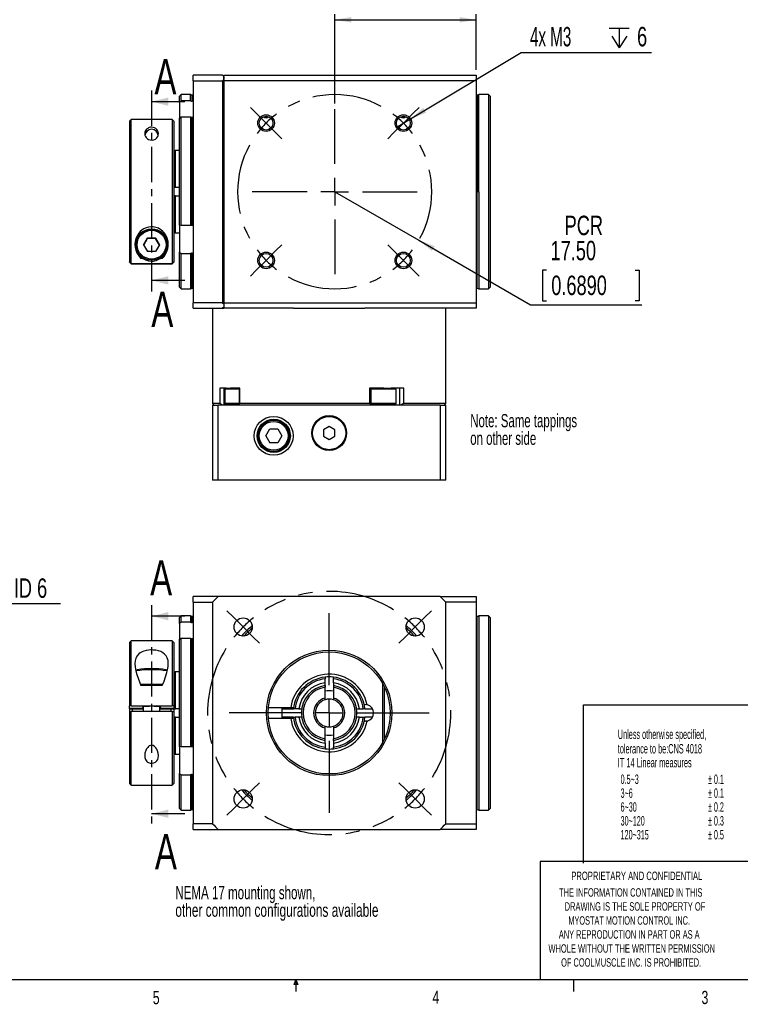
# Model space of a CAD drawing. Extents: x 11 to 421, y 5 to 275.
# Tile 2 of 10: x 166 to 296, y 6 to 183. Entities that reach past the tile are written whole.
import ezdxf
from ezdxf.enums import TextEntityAlignment as Align

# ---------------------------------------------------------------- set-up
doc = ezdxf.new("R2010")
doc.units = 0
doc.linetypes.add('CENTER', pattern=[10.16, 6.35, -1.27, 1.27, -1.27])
doc.linetypes.add('CENTERX2', pattern=[20.32, 12.7, -2.54, 2.54, -2.54])
doc.layers.get('0').update_dxf_attribs({"linetype": 'CONTINUOUS'})
doc.layers.add('FORMAT', color=7, linetype='CONTINUOUS')
doc.dimstyles.new('SLDDIMSTYLE0', dxfattribs={"dimtxt": 4.7625, "dimasz": 3, "dimexe": 0, "dimexo": 0.0625, "dimgap": 1.190625, "dimtad": 1, "dimrnd": 1e-09, "dimzin": 12, "dimsah": 1, "dimcen": 0.09, "dimazin": 3, "dimtfac": 1, "dimtofl": 0, "dimtmove": 0, "dimatfit": 3})
doc.dimstyles.new('SLDDIMSTYLE1', dxfattribs={"dimtxt": 3.5, "dimasz": 3, "dimexe": 0, "dimexo": 0.0625, "dimgap": 0.875, "dimtad": 0, "dimtih": 1, "dimtoh": 1, "dimrnd": 1e-09, "dimzin": 12, "dimblk1": 'NONE', "dimsah": 1, "dimcen": 0, "dimazin": 3, "dimtfac": 1, "dimtmove": 0, "dimatfit": 3})
doc.dimstyles.new('SLDDIMSTYLE2', dxfattribs={"dimtxt": 3.5, "dimasz": 3, "dimexe": 0, "dimexo": 0.0625, "dimgap": 0.875, "dimtad": 0, "dimtih": 1, "dimtoh": 1, "dimrnd": 1e-09, "dimzin": 4, "dimsah": 1, "dimcen": 0, "dimazin": 3, "dimtfac": 1, "dimtofl": 0, "dimtmove": 0, "dimatfit": 3})
doc.dimstyles.new('SLDDIMSTYLE6', dxfattribs={"dimtxt": 3.5, "dimasz": 3, "dimexe": 0, "dimexo": 0.0625, "dimgap": 0.875, "dimtad": 0, "dimtih": 1, "dimtoh": 1, "dimrnd": 1e-09, "dimzin": 12, "dimsah": 1, "dimcen": 0, "dimazin": 3, "dimtfac": 1, "dimtofl": 0, "dimtmove": 0, "dimatfit": 3})

# ---------------------------------------------------------------- blocks, each defined once
blk = doc.blocks.new('SW_NOTE_2')
at = {"color": 0, "linetype": 'CONTINUOUS'}
for s, width, p in [('THE INFORMATION CONTAINED IN THIS', 0.657576, (0, 0)), ('DRAWING IS THE SOLE PROPERTY OF', 0.643548, (1, -2.52)), ('MYOSTAT MOTION CONTROL INC. ', 0.65, (1.67, -5.05)), ('ANY REPRODUCTION IN PART OR AS A', 0.634375, (-0.04, -7.57)), ('WHOLE WITHOUT THE WRITTEN PERMISSION', 0.661111, (-1.91, -10.1)), ('OF COOLMUSCLE INC. IS PROHIBITED.', 0.657576, (0.37, -12.62))]:
    blk.add_text(s, height=1.524, dxfattribs=dict(at, width=width)).set_placement(p, align=Align.BOTTOM_LEFT)
blk = doc.blocks.new('*D8')
at = {"color": 7, "linetype": 'CONTINUOUS'}
for p, q in [((222.92, 167.88), (222.92, 184)), ((222.92, 183), (248.42, 183)), ((248.42, 174), (248.42, 184))]:
    blk.add_line(p, q, dxfattribs=at)
for points in [[(222.92, 183), (225.92, 182.5), (225.92, 183.5)], [(248.42, 183), (245.42, 183.5), (245.42, 182.5)]]:
    blk.add_solid(points, dxfattribs=at)
at = {"color": 7, "linetype": 'CONTINUOUS', "width": 0.7}
blk.add_text('L1', height=4.763, rotation=360, dxfattribs=at).set_placement((231.88, 183, 0.1), align=Align.BOTTOM_LEFT)
blk = doc.blocks.new('SW_SYMBOL_HOLE_DEPTH')
at = {"color": 0, "linetype": 'CONTINUOUS'}
for p, q in [((0, 875), (800, 875)), ((400, 875), (400, 75)), ((100, 555), (400, 75)), ((700, 555), (400, 75))]:
    blk.add_line(p, q, dxfattribs=at)
blk = doc.blocks.new('*D10')
at = {"color": 7, "linetype": 'CONTINUOUS'}
for p, q in [((236.58, 165.15), (256.53, 177.11)), ((256.53, 177.11), (279.99, 177.11)), ((234.01, 163.61), (236.58, 165.15))]:
    blk.add_line(p, q, dxfattribs=at)
blk.add_solid([(236.58, 165.15), (239.41, 166.26), (238.9, 167.12)], dxfattribs=at)
at = {"color": 7, "linetype": 'CONTINUOUS', "xscale": 0.0044707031, "yscale": 0.0044707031, "zscale": 0.0044707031}
blk.add_blockref('SW_SYMBOL_HOLE_DEPTH', (272.41, 177.59), dxfattribs=at)
at = {"color": 7, "linetype": 'CONTINUOUS'}
for s, width, p in [('4x M3 ', 0.583333, (258.12, 177.16, 0.1)), ('6', 0.7, (277.41, 177.16, 0.1))]:
    blk.add_text(s, height=3.5, dxfattribs=dict(at, width=width)).set_placement(p, align=Align.BOTTOM_LEFT)
blk = doc.blocks.new('_NONE')
blk = doc.blocks.new('*D12')
at = {"color": 7, "linetype": 'CONTINUOUS'}
for p, q in [((222.92, 152), (238.08, 143.25)), ((238.08, 143.25), (258.22, 131.62)), ((261.06, 137.89), (260.35, 137.89)), ((260.35, 137.89), (260.35, 132.33)), ((277.06, 137.89), (277.77, 137.89)), ((277.77, 137.89), (277.77, 132.33)), ((258.22, 131.62), (278.3, 131.62)), ((260.35, 132.33), (261.06, 132.33)), ((277.77, 132.33), (277.06, 132.33))]:
    blk.add_line(p, q, dxfattribs=at)
blk.add_solid([(238.08, 143.25), (240.43, 141.32), (240.93, 142.19)], dxfattribs=at)
at = {"color": 7, "linetype": 'CONTINUOUS', "width": 0.7}
for s, p in [('PCR', (264.36, 143.13, 0.1)), ('17.50', (261.82, 138.6, 0.1)), ('0.6890', (261.95, 132.33, 0.1))]:
    blk.add_text(s, height=3.5, dxfattribs=at).set_placement(p, align=Align.BOTTOM_LEFT)
blk = doc.blocks.new('SW_NOTE_4')
at = {"color": 0, "linetype": 'CONTINUOUS'}
for s, width, p in [('Note: Same tappings ', 0.6475, (0, 0)), ('on other side', 0.646154, (0, -3.17))]:
    blk.add_text(s, height=2.3813, dxfattribs=dict(at, width=width)).set_placement(p, align=Align.BOTTOM_LEFT)
blk = doc.blocks.new('SW_CENTERMARKSYMBOL_0')
at = {"color": 0, "linetype": 'CONTINUOUS'}
for p, q in [((-26.52, 1.77), (-27.58, 2.83)), ((-12.37, -7.37), (-12.37, 2.5)), ((1.77, 1.77), (2.83, 2.83)), ((-24.75, 0), (-26.52, 1.77)), ((-24.75, 0), (-22.98, -1.77)), ((0, 0), (-1.77, -1.77)), ((0, 0), (1.77, 1.77)), ((-22.98, -1.77), (-21.92, -2.83)), ((-1.77, -1.77), (-2.83, -2.83)), ((-12.37, -12.37), (-12.37, -9.87)), ((-17.37, -12.37), (-27.25, -12.37)), ((-12.37, -12.37), (-14.87, -12.37)), ((-12.37, -12.37), (-12.37, -14.87)), ((-12.37, -12.37), (-9.87, -12.37)), ((-7.37, -12.37), (2.5, -12.37)), ((-12.37, -17.37), (-12.37, -27.25)), ((-24.75, -24.75), (-22.98, -22.98)), ((-22.98, -22.98), (-21.92, -21.92)), ((-1.77, -22.98), (-2.83, -21.92)), ((0, -24.75), (-1.77, -22.98)), ((-24.75, -24.75), (-26.52, -26.52)), ((0, -24.75), (1.77, -26.52)), ((-26.52, -26.52), (-27.58, -27.58)), ((1.77, -26.52), (2.83, -27.58))]:
    blk.add_line(p, q, dxfattribs=at)
at = {"color": 0, "linetype": 'CENTERX2'}
for start, end in [(61.3702, 118.6298), (151.3702, 208.6298), (331.3702, 28.6298), (241.3702, 298.6298)]:
    blk.add_arc((-12.37, -12.37), 17.5, start, end, dxfattribs=at)
at = {"color": 0, "linetype": 'CONTINUOUS'}
for start, end in [(135, 143.1851), (126.8149, 135), (45, 53.1851), (36.8149, 45), (216.8149, 225), (315, 323.1851), (225, 233.1851), (306.8149, 315)]:
    blk.add_arc((-12.37, -12.37), 17.5, start, end, dxfattribs=at)
blk = doc.blocks.new('SW_NOTE_5')
at = {"color": 0, "linetype": 'CONTINUOUS'}
for s, width, p in [('NEMA 17 mounting shown,', 0.654348, (0, 0)), ('other common configurations available', 0.671622, (0, -3.17))]:
    blk.add_text(s, height=2.3813, dxfattribs=dict(at, width=width)).set_placement(p, align=Align.BOTTOM_LEFT)
blk = doc.blocks.new('SW_CENTERMARKSYMBOL_3')
at = {"color": 0, "linetype": 'CONTINUOUS'}
for p, q in [((-32.77, 32.77), (-33.93, 33.93)), ((1.77, 32.77), (2.93, 33.93)), ((-31, 31), (-32.77, 32.77)), ((-15.5, 20.5), (-15.5, 33.5)), ((0, 31), (1.77, 32.77)), ((-31, 31), (-29.23, 29.23)), ((0, 31), (-1.77, 29.23)), ((-29.23, 29.23), (-28.07, 28.07)), ((-1.77, 29.23), (-2.93, 28.07)), ((-15.5, 15.5), (-15.5, 18)), ((-20.5, 15.5), (-33.5, 15.5)), ((-15.5, 15.5), (-18, 15.5)), ((-15.5, 15.5), (-15.5, 13)), ((-15.5, 15.5), (-13, 15.5)), ((-10.5, 15.5), (2.5, 15.5)), ((-15.5, 10.5), (-15.5, -2.5)), ((-29.23, 1.77), (-28.07, 2.93)), ((-1.77, 1.77), (-2.93, 2.93)), ((-31, 0), (-32.77, -1.77)), ((-31, 0), (-29.23, 1.77)), ((0, 0), (-1.77, 1.77)), ((0, 0), (1.77, -1.77)), ((-32.77, -1.77), (-33.93, -2.93)), ((1.77, -1.77), (2.93, -2.93))]:
    blk.add_line(p, q, dxfattribs=at)
at = {"color": 0, "linetype": 'CENTERX2'}
for start, end in [(58.0693, 121.9307), (148.0693, 211.9307), (328.0693, 31.9307), (238.0693, 301.9307)]:
    blk.add_arc((-15.5, 15.5), 21.92, start, end, dxfattribs=at)
at = {"color": 0, "linetype": 'CONTINUOUS'}
for start, end in [(128.4654, 135), (45, 51.5346), (135, 141.5346), (38.4654, 45), (218.4654, 225), (315, 321.5346), (225, 231.5346), (308.4654, 315)]:
    blk.add_arc((-15.5, 15.5), 21.92, start, end, dxfattribs=at)
blk = doc.blocks.new('*D41')
at = {"color": 7, "linetype": 'CONTINUOUS'}
for p, q in [((151.07, 60.48), (163.5, 77.75)), ((163.5, 77.75), (173.49, 77.75)), ((149.32, 58.04), (151.07, 60.48))]:
    blk.add_line(p, q, dxfattribs=at)
blk.add_solid([(151.07, 60.48), (153.23, 62.62), (152.42, 63.2)], dxfattribs=at)
at = {"color": 7, "linetype": 'CONTINUOUS', "width": 0.7}
blk.add_text('ID 6', height=3.5, dxfattribs=at).set_placement((165.09, 77.75, 25.19), align=Align.BOTTOM_LEFT)

msp = doc.modelspace()

# ---------------------------------------------------------------- linework, layer by layer
at = {"color": 7, "linetype": 'CONTINUOUS'}
for p, q in [((197.422, 172.005), (197.422, 173.005)), ((202.722, 173.005), (197.422, 173.005)), ((202.722, 173.005), (202.922, 172.805)), ((202.922, 172.213), (202.722, 172.005)), ((202.922, 172.005), (202.922, 173.005)), ((202.922, 173.005), (248.422, 173.005)), ((202.922, 172.805), (202.922, 172.213)), ((248.422, 173.005), (248.422, 172.005)), ((197.422, 172.005), (202.722, 172.005)), ((197.422, 172.005), (197.422, 132.005)), ((202.722, 172.005), (202.722, 132.005)), ((202.922, 172.005), (202.922, 132.005)), ((248.422, 172.005), (202.922, 172.005)), ((248.422, 172.005), (248.422, 132.005)), ((195.222, 169.505), (194.922, 169.205)), ((194.922, 168.108), (194.922, 169.205)), ((196.957, 169.505), (195.222, 169.505)), ((195.222, 168.403), (195.222, 169.505)), ((196.957, 168.403), (196.957, 169.505)), ((250.622, 169.505), (248.886, 169.505)), ((248.886, 152.005), (248.886, 169.505)), ((250.922, 169.205), (250.622, 169.505)), ((250.622, 169.505), (250.622, 152.005)), ((250.922, 169.205), (250.922, 134.805)), ((195.922, 168.235), (189.922, 168.235)), ((195.222, 168.403), (194.922, 168.108)), ((194.922, 168.108), (194.922, 165.289)), ((196.957, 168.403), (195.222, 168.403)), ((194.922, 165.291), (195.222, 165.496)), ((194.922, 145.96), (194.922, 165.291)), ((195.222, 165.496), (196.957, 165.496)), ((195.222, 145.893), (195.222, 165.496)), ((196.957, 165.496), (196.957, 152.005)), ((197.222, 152.005), (197.222, 165.426)), ((209.999, 165.505), (211.098, 165.505)), ((234.748, 165.505), (235.846, 165.505)), ((186.222, 165.005), (185.922, 164.705)), ((185.922, 164.705), (185.922, 139.367)), ((193.622, 165.005), (186.222, 165.005)), ((186.222, 139.068), (186.222, 165.005)), ((193.922, 164.705), (193.622, 165.005)), ((193.622, 165.005), (193.622, 139.068)), ((193.922, 164.705), (193.922, 139.367)), ((194.222, 159.467), (193.922, 159.165)), ((194.222, 152.755), (194.222, 159.467)), ((194.222, 159.467), (194.922, 159.467)), ((194.222, 152.755), (193.922, 152.755)), ((194.922, 152.755), (194.222, 152.755)), ((194.222, 151.255), (193.922, 151.255)), ((194.222, 144.542), (194.222, 151.255)), ((194.222, 151.255), (194.922, 151.255)), ((196.957, 152.005), (196.957, 145.893)), ((197.222, 152.005), (196.957, 152.005)), ((197.222, 145.919), (197.222, 152.005)), ((197.422, 152.005), (197.222, 152.005)), ((248.622, 152.005), (248.422, 152.005)), ((248.886, 152.005), (248.622, 152.005)), ((248.886, 152.005), (248.886, 134.505)), ((250.622, 152.005), (250.622, 134.505)), ((194.922, 145.96), (194.922, 141.081)), ((195.222, 145.893), (194.922, 145.96)), ((196.957, 145.893), (195.222, 145.893)), ((193.922, 144.844), (194.222, 144.542)), ((194.922, 144.542), (194.222, 144.542)), ((187.122, 142.444), (187.122, 142.287)), ((188.478, 142.456), (189.2, 143.703)), ((188.478, 142.456), (189.2, 141.208)), ((188.513, 142.395), (189.2, 143.583)), ((189.2, 143.703), (190.644, 143.703)), ((189.2, 143.703), (189.2, 143.583)), ((190.644, 143.583), (189.2, 143.583)), ((190.644, 143.703), (191.365, 142.456)), ((190.644, 143.703), (190.644, 143.583)), ((191.33, 142.395), (190.644, 143.583)), ((191.365, 142.456), (190.644, 141.208)), ((192.722, 142.287), (192.722, 142.444)), ((190.644, 141.208), (189.2, 141.208)), ((194.922, 141.081), (195.222, 140.859)), ((194.922, 134.805), (194.922, 141.081)), ((195.222, 140.859), (196.957, 140.859)), ((195.222, 134.505), (195.222, 140.859)), ((196.957, 140.859), (196.957, 134.505)), ((186.222, 139.068), (185.922, 139.367)), ((185.922, 139.307), (185.922, 139.367)), ((185.922, 139.307), (185.922, 139.305)), ((185.922, 139.307), (186.222, 139.008)), ((185.922, 139.305), (186.222, 139.005)), ((186.222, 139.068), (193.622, 139.068)), ((186.222, 139.005), (186.222, 139.008)), ((193.622, 139.008), (186.222, 139.008)), ((186.222, 139.005), (193.622, 139.005)), ((188.347, 139.977), (187.999, 139.977)), ((191.845, 139.977), (191.497, 139.977)), ((193.922, 139.367), (193.622, 139.068)), ((193.622, 139.008), (193.922, 139.307)), ((193.622, 139.005), (193.922, 139.305)), ((193.622, 139.008), (193.622, 139.005)), ((193.922, 139.367), (193.922, 139.307)), ((193.922, 139.307), (193.922, 139.305)), ((195.922, 136.022), (189.922, 136.022)), ((194.922, 134.805), (195.222, 134.505)), ((195.222, 134.505), (196.957, 134.505)), ((248.886, 134.505), (250.622, 134.505)), ((250.622, 134.505), (250.922, 134.805)), ((202.722, 132.005), (197.422, 132.005)), ((197.422, 131.005), (197.422, 132.005)), ((202.722, 132.005), (202.922, 131.797)), ((202.922, 132.005), (248.422, 132.005)), ((202.922, 132.005), (202.922, 131.005)), ((202.922, 131.797), (202.922, 131.205)), ((248.422, 132.005), (248.422, 131.005)), ((197.422, 131.005), (202.722, 131.005)), ((200.922, 131.005), (200.922, 113.805)), ((202.922, 131.205), (202.722, 131.005)), ((202.722, 131.005), (202.922, 131.005)), ((215.519, 131.005), (202.922, 131.005)), ((215.519, 131.005), (221.922, 131.005)), ((221.922, 131.005), (228.325, 131.005)), ((248.422, 131.005), (228.325, 131.005)), ((242.922, 113.805), (242.922, 131.005)), ((203.367, 116.605), (202.21, 116.605)), ((202.21, 116.605), (202.21, 113.805)), ((202.929, 116.605), (202.929, 113.505)), ((203.3, 116.605), (203.1, 116.405)), ((203.1, 116.405), (203.1, 113.805)), ((205.679, 116.405), (203.1, 116.405)), ((203.367, 116.605), (204.128, 116.605)), ((205.795, 116.605), (204.128, 116.605)), ((205.679, 116.605), (205.679, 113.686)), ((205.795, 113.805), (205.795, 116.605)), ((231.756, 116.605), (229.163, 116.605)), ((229.163, 116.605), (229.163, 113.805)), ((229.49, 113.505), (229.49, 116.605)), ((233.972, 116.405), (229.49, 116.405)), ((231.756, 116.605), (233.074, 116.605)), ((235.373, 116.605), (233.074, 116.605)), ((233.972, 116.405), (233.772, 116.605)), ((233.972, 113.805), (233.972, 116.405)), ((234.619, 116.605), (234.619, 113.505)), ((235.373, 113.805), (235.373, 116.605)), ((200.922, 113.805), (201.222, 113.505)), ((202.21, 113.805), (200.922, 113.805)), ((203.1, 113.805), (203.3, 113.605)), ((205.679, 113.805), (203.1, 113.805)), ((205.697, 113.605), (203.3, 113.605)), ((229.163, 113.805), (205.795, 113.805)), ((233.972, 113.805), (229.49, 113.805)), ((233.772, 113.605), (229.49, 113.605)), ((233.772, 113.605), (233.972, 113.805)), ((242.922, 113.805), (235.373, 113.805)), ((242.622, 113.505), (242.922, 113.805)), ((200.922, 113.505), (200.922, 100.005)), ((200.922, 113.505), (201.922, 113.505)), ((201.922, 100.005), (201.922, 113.505)), ((241.922, 113.505), (201.922, 113.505)), ((241.922, 113.505), (241.922, 100.005)), ((241.922, 113.505), (242.922, 113.505)), ((242.922, 100.005), (242.922, 113.505)), ((208.96, 108.475), (208.96, 107.557)), ((209.273, 109.395), (209.273, 108.911)), ((210.478, 108.005), (211.2, 109.255)), ((211.2, 109.255), (212.644, 109.255)), ((212.644, 109.255), (213.365, 108.005)), ((221.922, 109.659), (220.922, 109.082)), ((220.922, 109.082), (220.922, 107.927)), ((222.922, 109.082), (221.922, 109.659)), ((222.922, 107.927), (222.922, 109.082)), ((209.273, 107.098), (209.273, 106.597)), ((210.478, 108.005), (211.2, 106.755)), ((212.644, 106.755), (211.2, 106.755)), ((213.365, 108.005), (212.644, 106.755)), ((220.922, 107.927), (221.922, 107.35)), ((221.922, 107.35), (222.922, 107.927)), ((201.922, 100.005), (200.922, 100.005)), ((241.922, 100.005), (201.922, 100.005)), ((242.922, 100.005), (241.922, 100.005)), ((197.422, 78.04), (197.422, 79.04)), ((201.922, 79.04), (197.422, 79.04)), ((241.922, 79.04), (201.922, 79.04)), ((241.922, 79.04), (248.422, 79.04)), ((248.422, 79.04), (248.422, 78.04)), ((197.422, 78.04), (200.922, 78.04)), ((197.422, 78.04), (197.422, 38.04)), ((200.922, 78.04), (200.922, 38.04)), ((248.422, 78.04), (242.922, 78.04)), ((242.922, 38.04), (242.922, 78.04)), ((248.422, 78.04), (248.422, 38.04)), ((195.922, 75.495), (189.922, 75.495)), ((195.222, 75.54), (194.922, 75.24)), ((194.922, 74.143), (194.922, 75.24)), ((196.957, 75.54), (195.222, 75.54)), ((195.222, 74.438), (195.222, 75.54)), ((196.957, 75.54), (196.957, 74.438)), ((197.222, 74.341), (197.222, 75.44)), ((248.622, 40.64), (248.622, 75.44)), ((250.622, 75.54), (248.886, 75.54)), ((248.886, 75.54), (248.886, 40.54)), ((250.922, 75.24), (250.622, 75.54)), ((250.622, 75.54), (250.622, 40.54)), ((250.922, 75.24), (250.922, 40.84)), ((195.222, 74.438), (194.922, 74.143)), ((194.922, 74.143), (194.922, 71.326)), ((196.957, 74.438), (195.222, 74.438)), ((186.222, 71.04), (185.922, 70.74)), ((193.622, 71.04), (186.222, 71.04)), ((186.222, 59.32), (186.222, 71.04)), ((193.922, 70.74), (193.622, 71.04)), ((193.622, 71.04), (193.622, 59.32)), ((194.922, 71.326), (195.222, 71.531)), ((194.922, 51.995), (194.922, 71.326)), ((195.222, 51.928), (195.222, 71.531)), ((195.222, 71.531), (196.957, 71.531)), ((196.957, 71.531), (196.957, 51.928)), ((197.222, 51.954), (197.222, 71.461)), ((185.922, 70.74), (185.922, 59.302)), ((193.922, 70.74), (193.922, 59.302)), ((187.327, 65.837), (187.127, 65.638)), ((192.717, 65.638), (192.517, 65.837)), ((194.222, 65.502), (193.922, 65.201)), ((194.222, 58.79), (194.222, 65.502)), ((194.222, 65.502), (194.922, 65.502)), ((221.172, 64.496), (221.172, 64.194)), ((221.172, 63.488), (221.172, 64.194)), ((222.672, 64.194), (222.672, 64.496)), ((222.672, 63.488), (222.672, 64.194)), ((191.845, 62.972), (187.999, 62.972)), ((221.172, 62.983), (221.172, 63.488)), ((221.172, 62.983), (221.172, 62.68)), ((221.172, 60.737), (221.172, 62.68)), ((222.672, 63.488), (222.672, 62.983)), ((222.672, 62.983), (222.672, 62.68)), ((222.672, 62.68), (222.672, 60.737)), ((231.622, 52.852), (231.622, 63.227)), ((231.922, 53.457), (231.922, 62.622)), ((221.172, 60.425), (221.172, 60.737)), ((222.672, 60.737), (222.672, 60.425)), ((186.222, 59.32), (185.922, 59.302)), ((185.922, 58.868), (185.922, 59.302)), ((185.922, 58.868), (185.922, 58.79)), ((186.422, 58.838), (185.922, 58.868)), ((185.922, 58.79), (186.222, 58.79)), ((185.922, 58.79), (185.922, 58.304)), ((186.222, 59.32), (193.622, 59.32)), ((186.222, 58.851), (186.222, 58.79)), ((186.222, 58.79), (188.422, 58.79)), ((188.422, 58.838), (186.422, 58.838)), ((186.422, 58.79), (186.422, 58.322)), ((188.422, 59.181), (188.422, 58.322)), ((191.422, 58.322), (191.422, 59.181)), ((193.422, 58.838), (191.422, 58.838)), ((191.422, 58.79), (193.922, 58.79)), ((193.922, 58.868), (193.422, 58.838)), ((193.422, 58.322), (193.422, 58.79)), ((193.922, 59.302), (193.622, 59.32)), ((193.922, 59.302), (193.922, 58.971)), ((193.922, 58.79), (193.922, 58.971)), ((193.922, 58.79), (194.222, 58.79)), ((193.922, 58.79), (193.922, 58.304)), ((194.922, 58.79), (194.222, 58.79)), ((210.967, 59.04), (214.994, 59.04)), ((213.422, 57.04), (213.422, 59.04)), ((213.422, 58.79), (215.465, 58.79)), ((214.994, 59.04), (215.499, 59.04)), ((215.767, 58.79), (215.465, 58.79)), ((216.473, 58.79), (215.767, 58.79)), ((216.473, 58.79), (216.978, 58.79)), ((226.865, 58.79), (227.37, 58.79)), ((227.37, 58.79), (228.076, 58.79)), ((228.378, 58.79), (228.076, 58.79)), ((228.249, 59.53), (228.422, 59.54)), ((228.378, 58.79), (229.721, 58.79)), ((228.768, 59.499), (228.422, 59.54)), ((185.922, 58.304), (186.222, 58.322)), ((185.922, 58.304), (185.922, 45.34)), ((186.222, 45.04), (186.222, 58.322)), ((193.622, 58.322), (186.222, 58.322)), ((193.622, 58.322), (193.622, 45.04)), ((193.622, 58.322), (193.922, 58.304)), ((193.922, 58.304), (193.922, 45.34)), ((194.222, 57.29), (193.922, 57.29)), ((194.222, 50.577), (194.222, 57.29)), ((194.222, 57.29), (194.922, 57.29)), ((214.994, 57.04), (210.967, 57.04)), ((215.465, 57.29), (213.422, 57.29)), ((215.499, 57.04), (214.994, 57.04)), ((215.465, 57.29), (215.767, 57.29)), ((216.473, 57.29), (215.767, 57.29)), ((216.978, 57.29), (216.473, 57.29)), ((227.37, 57.29), (226.865, 57.29)), ((227.37, 57.29), (228.076, 57.29)), ((228.076, 57.29), (228.378, 57.29)), ((229.721, 57.29), (228.378, 57.29)), ((221.172, 55.342), (221.172, 55.655)), ((221.172, 53.4), (221.172, 55.342)), ((222.672, 55.655), (222.672, 55.342)), ((222.672, 55.342), (222.672, 53.4)), ((228.249, 56.55), (228.422, 56.54)), ((228.768, 56.58), (228.422, 56.54)), ((221.172, 53.096), (221.172, 53.4)), ((222.672, 53.096), (222.672, 53.4)), ((194.922, 51.995), (194.922, 47.116)), ((195.222, 51.928), (194.922, 51.995)), ((196.957, 51.928), (195.222, 51.928)), ((221.172, 52.591), (221.172, 53.096)), ((221.172, 52.591), (221.172, 51.885)), ((221.172, 51.885), (221.172, 51.583)), ((222.672, 53.096), (222.672, 52.591)), ((222.672, 52.591), (222.672, 51.885)), ((222.672, 51.583), (222.672, 51.885)), ((194.222, 50.577), (193.922, 50.879)), ((194.922, 50.577), (194.222, 50.577)), ((194.922, 47.116), (195.222, 46.894)), ((194.922, 40.84), (194.922, 47.116)), ((195.222, 46.894), (196.957, 46.894)), ((195.222, 40.54), (195.222, 46.894)), ((196.957, 46.894), (196.957, 40.54)), ((185.922, 45.34), (186.222, 45.04)), ((186.222, 45.04), (193.622, 45.04)), ((193.622, 45.04), (193.922, 45.34)), ((194.922, 40.84), (195.222, 40.54)), ((250.622, 40.54), (250.922, 40.84)), ((195.922, 39.882), (189.922, 39.882)), ((195.222, 40.54), (196.957, 40.54)), ((248.886, 40.54), (250.622, 40.54)), ((197.422, 37.04), (197.422, 38.04)), ((200.922, 38.04), (197.422, 38.04)), ((242.922, 38.04), (248.422, 38.04)), ((248.422, 38.04), (248.422, 37.04)), ((197.422, 37.04), (201.922, 37.04)), ((201.922, 37.04), (241.922, 37.04)), ((248.422, 37.04), (241.922, 37.04)), ((259.953, 31.278), (259.953, 9.959)), ((302.919, 31.278), (259.953, 31.278)), ((415.957, 9.959), (15.907, 9.959)), ((215.589, 9.081), (215.925, 9.959)), ((216.244, 9.081), (215.589, 9.081)), ((215.925, 9.959), (215.925, 7.805)), ((215.925, 9.959), (216.244, 9.081)), ((265.932, 9.959), (265.932, 7.805))]:
    msp.add_line(p, q, dxfattribs=at)
at = {"color": 7, "linetype": 'CENTER'}
for p, q in [((189.922, 170.235), (189.922, 134.022)), ((189.922, 77.495), (189.922, 37.882))]:
    msp.add_line(p, q, dxfattribs=at)
at = {"color": 8, "linetype": 'CONTINUOUS'}
for p, q in [((197.222, 168.306), (197.222, 169.405)), ((248.622, 169.405), (248.622, 152.005)), ((248.622, 134.605), (248.622, 152.005)), ((197.222, 134.605), (197.222, 140.93)), ((204.4, 113.605), (204.4, 113.505)), ((233.77, 113.505), (233.77, 113.605)), ((197.222, 40.64), (197.222, 46.966))]:
    msp.add_line(p, q, dxfattribs=at)
at = {"color": 7, "linetype": 'CONTINUOUS'}
for points in [[(197.222, 169.405), (197.08, 169.43), (196.957, 169.505)], [(197.423, 169.459), (197.326, 169.418), (197.222, 169.405)], [(248.622, 169.405), (248.518, 169.418), (248.422, 169.458)], [(248.886, 169.505), (248.763, 169.43), (248.622, 169.405)], [(197.422, 168.358), (197.352, 168.327), (197.222, 168.306)], [(197.222, 165.426), (197.297, 165.431), (197.422, 165.463)], [(188.672, 162.486), (188.707, 162.213), (188.819, 161.938), (188.926, 161.782), (189.067, 161.635), (189.206, 161.529), (189.368, 161.439), (189.679, 161.339), (190.02, 161.32), (190.322, 161.379), (190.594, 161.501), (190.756, 161.618), (190.889, 161.748), (191.027, 161.943), (191.116, 162.144), (191.172, 162.486), (191.128, 162.79), (190.999, 163.069), (190.866, 163.238), (190.691, 163.388), (190.429, 163.529), (190.184, 163.601), (189.967, 163.625), (189.743, 163.614), (189.505, 163.562), (189.349, 163.501), (189.215, 163.429), (189.02, 163.279), (188.872, 163.11), (188.723, 162.813), (188.672, 162.486)], [(191.845, 139.977), (192.165, 140.336), (192.448, 140.756), (192.678, 141.236), (192.841, 141.775), (192.9, 142.138), (192.922, 142.522), (192.88, 143.056), (192.741, 143.612), (192.542, 144.07), (192.256, 144.514), (191.947, 144.857), (191.575, 145.16), (191.142, 145.406), (190.661, 145.58), (190.214, 145.661), (189.757, 145.671), (189.334, 145.615), (188.926, 145.5), (188.544, 145.328), (188.196, 145.109), (187.871, 144.833), (187.596, 144.525), (187.298, 144.063), (187.093, 143.585), (186.962, 143.043), (186.922, 142.522), (186.965, 141.975), (187.084, 141.471), (187.262, 141.016), (187.475, 140.626), (187.724, 140.279), (187.999, 139.977)], [(197.422, 145.905), (197.354, 145.913), (197.222, 145.919)], [(197.222, 140.93), (197.298, 140.925), (197.422, 140.892)], [(196.957, 134.505), (197.08, 134.579), (197.222, 134.605)], [(197.222, 134.605), (197.325, 134.591), (197.422, 134.551)], [(248.422, 134.551), (248.518, 134.591), (248.622, 134.605)], [(248.622, 134.605), (248.763, 134.579), (248.886, 134.505)], [(205.795, 113.805), (205.724, 113.787), (205.687, 113.741), (205.684, 113.643), (205.734, 113.505)], [(197.222, 75.44), (197.064, 75.472), (196.957, 75.54)], [(197.422, 75.493), (197.313, 75.45), (197.222, 75.44)], [(248.622, 75.44), (248.506, 75.457), (248.422, 75.493)], [(248.886, 75.54), (248.747, 75.46), (248.622, 75.44)], [(197.422, 74.393), (197.354, 74.363), (197.222, 74.341)], [(197.222, 71.461), (197.298, 71.466), (197.422, 71.498)], [(191.845, 62.972), (192.165, 63.769), (192.448, 64.555), (192.678, 65.322), (192.841, 66.062), (192.9, 66.504), (192.922, 66.933), (192.88, 67.47), (192.741, 67.967), (192.542, 68.337), (192.256, 68.665), (191.947, 68.898), (191.575, 69.092), (191.142, 69.241), (190.661, 69.341), (190.214, 69.387), (189.757, 69.393), (189.334, 69.361), (188.926, 69.295), (188.544, 69.194), (188.196, 69.06), (187.871, 68.882), (187.596, 68.673), (187.298, 68.332), (187.093, 67.945), (186.962, 67.457), (186.922, 66.933), (186.965, 66.31), (187.084, 65.658), (187.262, 64.985), (187.475, 64.326), (187.724, 63.654), (187.999, 62.972)], [(191.422, 59.099), (191.423, 59.099), (191.505, 59.112), (191.555, 59.126), (191.572, 59.14), (191.555, 59.154), (191.505, 59.168), (191.423, 59.181), (191.31, 59.194), (191.169, 59.205), (191.002, 59.215), (190.814, 59.224), (190.607, 59.23), (190.387, 59.235), (190.157, 59.238), (189.922, 59.239), (189.687, 59.238), (189.457, 59.235), (189.236, 59.23), (189.03, 59.224), (188.841, 59.215), (188.675, 59.205), (188.534, 59.194), (188.421, 59.181), (188.339, 59.168), (188.289, 59.154), (188.272, 59.14), (188.272, 59.14)], [(191.172, 50.349), (191.128, 50.783), (190.999, 51.216), (190.866, 51.496), (190.691, 51.762), (190.429, 52.025), (190.184, 52.164), (189.967, 52.212), (189.743, 52.191), (189.505, 52.088), (189.349, 51.972), (189.215, 51.836), (189.02, 51.569), (188.872, 51.282), (188.723, 50.816), (188.672, 50.349), (188.707, 49.991), (188.819, 49.653), (188.926, 49.472), (189.067, 49.308), (189.206, 49.192), (189.368, 49.096), (189.679, 48.992), (190.02, 48.973), (190.322, 49.033), (190.594, 49.162), (190.756, 49.288), (190.889, 49.434), (191.027, 49.659), (191.116, 49.904), (191.172, 50.349)], [(197.422, 51.941), (197.352, 51.949), (197.222, 51.954)], [(197.222, 46.966), (197.298, 46.96), (197.422, 46.927)], [(196.957, 40.54), (197.08, 40.614), (197.222, 40.64)], [(197.222, 40.64), (197.325, 40.626), (197.422, 40.586)], [(248.422, 40.586), (248.531, 40.629), (248.622, 40.64)], [(248.622, 40.64), (248.78, 40.607), (248.886, 40.54)]]:
    msp.add_lwpolyline(points, dxfattribs=at)
for centre, radius in [((210.547, 164.379), 1.5), ((210.547, 164.379), 1.25), ((235.296, 164.379), 1.5), ((235.296, 164.379), 1.25), ((189.922, 142.44), 2.798), ((189.922, 142.452), 2.599), ((210.547, 139.63), 1.5), ((210.547, 139.63), 1.25), ((235.296, 139.63), 1.5), ((235.296, 139.63), 1.25), ((211.922, 108.005), 3.5), ((211.922, 108.005), 3), ((211.922, 108.005), 2.8), ((211.922, 108.005), 2.6), ((221.922, 108.505), 3.15), ((221.922, 108.505), 3), ((206.422, 73.54), 1.65), ((237.422, 73.54), 1.65), ((221.922, 58.04), 11.3), ((221.922, 58.04), 11), ((206.422, 42.54), 1.65), ((237.422, 42.54), 1.65)]:
    msp.add_circle(centre, radius, dxfattribs=at)
for centre, radius, start, end in [((197.222, 168.714), 0.408, 229.61903, 270.02961), ((197.215, 165.93), 0.505, 239.29946, 270.78024), ((210.547, 166.271), 0.94, 234.65239, 305.34761), ((235.296, 166.271), 0.94, 234.65239, 305.34761), ((189.922, 162.056), 1.2, 89.99736, 176.41809), ((189.922, 162.056), 1.2, 3.23563, 90.00244), ((197.201, 144.749), 1.169, 88.98058, 102.03147), ((189.922, 142.271), 3, 1.81795, 178.50774), ((189.919, 142.29), 2.798, 180.05286, 270.05088), ((189.925, 142.289), 2.797, 269.94156, 359.9547), ((197.218, 140.42), 0.51, 89.54059, 120.68075), ((201.847, 112.786), 1.082, 41.65475, 70.39407), ((229.182, 113.497), 0.308, 1.38055, 93.55368), ((235.465, 112.984), 0.826, 96.39347, 140.91142), ((221.922, 58.04), 29, 133.60282, 136.39718), ((221.922, 58.04), 29, 43.60282, 46.39718), ((197.222, 74.749), 0.408, 229.62037, 270.02827), ((221.922, 58.04), 21, 131.34157, 138.65843), ((221.922, 58.04), 20.7, 132.01158, 137.98842), ((221.922, 58.04), 20.7, 42.01158, 47.98842), ((221.922, 58.04), 21, 41.34157, 48.65843), ((197.215, 71.966), 0.505, 239.31446, 270.76524), ((189.922, 47.43), 18.413, 81.2531, 98.7469), ((189.922, 47.367), 18.652, 82.0019, 97.9981), ((221.922, 58.04), 7, 12.03457, 171.78679), ((221.922, 58.04), 6.5, 96.62581, 173.37419), ((221.922, 58.04), 6.2, 96.94796, 173.05204), ((221.922, 58.04), 6.5, 83.37419, 96.62581), ((221.922, 58.04), 6.5, 6.62581, 83.37419), ((221.922, 58.04), 6.2, 6.94796, 83.05204), ((189.779, 29.237), 33.964, 89.75928, 93.13317), ((189.883, 24.825), 38.165, 89.94182, 91.75415), ((190.065, 29.295), 33.907, 86.85289, 90.24247), ((189.955, 24.424), 38.565, 88.25526, 90.04877), ((221.922, 58.04), 5.5, 97.83748, 172.16252), ((221.922, 58.04), 5, 98.62693, 261.37307), ((221.922, 58.04), 4.7, 99.1822, 260.8178), ((221.922, 58.04), 5.5, 7.83748, 82.16252), ((221.922, 58.04), 5, 278.62693, 81.37307), ((221.922, 58.04), 4.7, 279.1822, 80.8178), ((221.922, 58.04), 2.8, 105.53679, 254.46321), ((221.922, 58.04), 2.5, 107.4576, 252.5424), ((221.922, 58.04), 4, 79.19308, 100.80692), ((221.922, 58.04), 3.99, 79.16567, 100.83433), ((221.922, 58.04), 2.5, 72.5424, 107.4576), ((221.922, 58.04), 2.8, 285.53679, 74.46321), ((221.922, 58.04), 2.5, 287.4576, 72.5424), ((188.437, 59.448), 0.349, 241.73471, 267.45831), ((228.422, 58.04), 1.5, 283.34236, 76.65764), ((221.922, 58.04), 7, 188.21321, 347.96543), ((221.922, 58.04), 6.5, 186.62581, 263.37419), ((221.922, 58.04), 6.2, 186.94796, 263.05204), ((221.922, 58.04), 5.5, 187.83748, 262.16252), ((221.922, 58.04), 6.5, 276.62581, 353.37419), ((221.922, 58.04), 6.2, 276.94796, 353.05204), ((221.922, 58.04), 5.5, 277.83748, 352.16252), ((221.922, 58.04), 2.5, 252.5424, 287.4576), ((221.922, 58.04), 3.99, 259.16567, 280.83433), ((221.922, 58.04), 4, 259.19308, 280.80692), ((197.2, 50.791), 1.163, 88.94521, 102.06684), ((221.922, 58.04), 6.5, 263.37419, 276.62581), ((197.218, 46.455), 0.51, 89.54059, 120.68075), ((221.922, 58.04), 21, 221.34157, 228.65843), ((221.922, 58.04), 20.7, 222.01158, 227.98842), ((221.922, 58.04), 20.7, 312.01158, 317.98842), ((221.922, 58.04), 21, 311.34157, 318.65843), ((221.922, 58.04), 29, 223.60282, 226.39718), ((221.922, 58.04), 29, 313.60282, 316.39718)]:
    msp.add_arc(centre, radius, start, end, dxfattribs=at)
for points in [[(189.922, 168.235), (192.922, 167.485), (192.922, 168.985)], [(189.922, 136.022), (192.922, 135.272), (192.922, 136.772)], [(189.922, 75.495), (192.922, 74.745), (192.922, 76.245)], [(189.922, 39.882), (192.922, 39.132), (192.922, 40.632)]]:
    msp.add_solid(points, dxfattribs=at)
at = {"layer": 'FORMAT'}
for p, q in [((267.788, 30.946), (267.788, 59.521)), ((267.788, 59.521), (304.776, 59.521))]:
    msp.add_line(p, q, dxfattribs=at)

# ---------------------------------------------------------------- block references
at = {"color": 7, "linetype": 'CONTINUOUS'}
for name, p in [('SW_CENTERMARKSYMBOL_0', (235.296, 164.379)), ('SW_NOTE_4', (247.347, 108.828)), ('SW_CENTERMARKSYMBOL_3', (237.422, 42.54)), ('SW_NOTE_5', (194.197, 23.753)), ('SW_NOTE_2', (263.354, 24.464))]:
    msp.add_blockref(name, p, dxfattribs=at)

# ---------------------------------------------------------------- texts
at = {"color": 7, "linetype": 'CONTINUOUS', "width": 0.7}
for p in [(190.432, 175.907), (189.868, 133.986), (189.657, 85.581), (190.516, 36.213)]:
    msp.add_text('A', height=6.35, dxfattribs=at).set_placement(p, align=Align.TOP_LEFT)
at = {"color": 7, "linetype": 'CONTINUOUS'}
for s, height, width, p in [('Unless otherwise specified,', 1.7, 0.532164, (273.938, 52.832)), ('tolerance to be:CNS 4018 ', 1.7, 0.508421, (273.938, 50.233)), ('IT 14 Linear measures', 1.7, 0.513158, (273.938, 47.733)), ('0.5~3', 1.7, 0.552632, (274.438, 44.733)), ('± 0.1', 1.7, 0.552632, (290.188, 44.733)), ('3~6', 1.7, 0.552632, (274.438, 42.233)), ('± 0.1', 1.7, 0.552632, (290.188, 42.233)), ('6~30', 1.7, 0.552632, (274.438, 39.733)), ('± 0.2', 1.7, 0.552632, (290.188, 39.733)), ('30~120', 1.7, 0.552632, (274.438, 37.233)), ('± 0.3', 1.7, 0.552632, (290.188, 37.233)), ('120~315', 1.7, 0.552632, (274.438, 34.733)), ('± 0.5', 1.7, 0.552632, (290.188, 34.733)), ('PROPRIETARY AND CONFIDENTIAL', 1.524, 0.675, (265.554, 27.459)), ('5', 2.381, 0.7, (190.122, 4.819)), ('4', 2.381, 0.7, (240.541, 4.899)), ('3', 2.381, 0.7, (289.021, 4.846))]:
    msp.add_text(s, height=height, dxfattribs=dict(at, width=width)).set_placement(p, align=Align.BOTTOM_LEFT)

# ---------------------------------------------------------------- dimensions: what is measured, and where the dimension line sits
dim = msp.add_linear_dim(base=(248.422, 183.005), p1=(222.922, 166.879), p2=(248.422, 173.005), text='L1', dimstyle='SLDDIMSTYLE0', dxfattribs=at)
dim.commit()
dim.dimension.update_dxf_attribs({"geometry": '*D8', "text_midpoint": (235.11, 183.005), "dimtype": 160})
dim = msp.add_diameter_dim_2p(p1=(234.01, 163.608), p2=(236.583, 165.15), text='4x M3 {\\fGDT;x}6', dimstyle='SLDDIMSTYLE1', override={"dimpost": '<>'}, dxfattribs=at)
dim.commit()
dim.dimension.update_dxf_attribs({"geometry": '*D10', "text_midpoint": (269.057, 179.91), "dimtype": 163})
for center, mpoint, text, dimstyle, picture, middle in [((222.922, 152.005), (238.077, 143.255), 'PCR\\P<>', 'SLDDIMSTYLE2', '*D12', (269.057, 140.152)), ((149.323, 58.04), (151.074, 60.476), 'ID 6', 'SLDDIMSTYLE6', '*D41', (169.288, 80.532))]:
    dim = msp.add_radius_dim(center=center, mpoint=mpoint, text=text, dimstyle=dimstyle, override={"dimpost": '<>'}, dxfattribs=at)
    dim.commit()
    dim.dimension.update_dxf_attribs({"geometry": picture, "text_midpoint": middle, "dimtype": 164})

doc.saveas('drawing.dxf')
